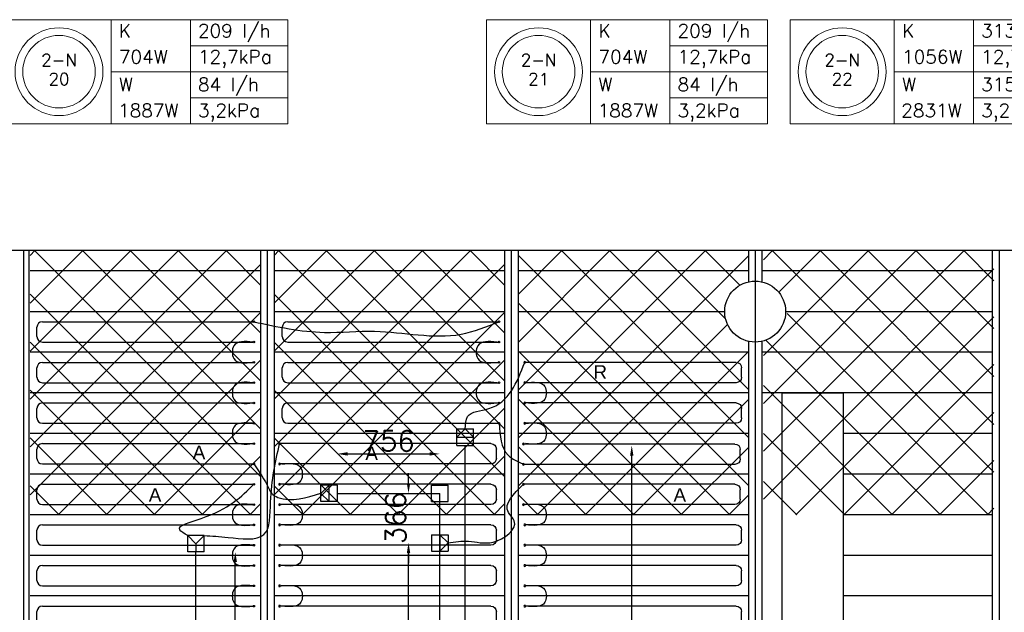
# Model space of a CAD drawing. Extents: x 7383 to 741080, y -570072 to -203000.
# Tile 42 of 43: x 504610 to 511876, y -278773 to -274398. Entities that reach past the tile are written whole.
import ezdxf
from ezdxf.enums import TextEntityAlignment as Align

# ---------------------------------------------------------------- set-up
doc = ezdxf.new("R2010")
doc.units = 0
doc.header["$LTSCALE"] = 25
doc.layers.get('0').update_dxf_attribs({"linetype": 'CONTINUOUS'})
doc.layers.get('DEFPOINTS').update_dxf_attribs({"linetype": 'CONTINUOUS'})
for name, color, linetype in [('000Vermogens2', 7, 'CONTINUOUS'), ('KP-bandraster', 5, 'CONTINUOUS'), ('KP-koppelingen', 6, 'CONTINUOUS'), ('KP-leidingen(aanvoer)', 5, 'CONTINUOUS'), ('KP-leidingen(retour)', 1, 'CONTINUOUS'), ('KP-lucht centreline', 2, 'CONTINUOUS'), ('KP-maatvoering', 7, 'CONTINUOUS'), ('KP-Oppervlak', 3, 'CONTINUOUS'), ('KP-panelen', 1, 'CONTINUOUS'), ('KP-registers', 4, 'CONTINUOUS'), ('KP-slangen', 7, 'CONTINUOUS'), ('KP-tekst', 7, 'CONTINUOUS')]:
    doc.layers.add(name, color=color, linetype=linetype)
doc.layers.add('KP-Aluminium', color=8, linetype='CONTINUOUS', lineweight=18)
doc.styles.add('arial', font='ARIAL.TTF')
doc.styles.add('VERWOL-1', font='ROMANS.SHX')
doc.dimstyles.new('MARTIN', dxfattribs={"dimscale": 0, "dimtxt": 50, "dimasz": 75, "dimexe": 4, "dimexo": 4, "dimgap": 20, "dimtad": 1, "dimdec": 0, "dimrnd": 0.01, "dimzin": 1, "dimdsep": 46, "dimtxsty": 'VERWOL-1', "dimcen": -25, "dimdle": 1, "dimclrd": 7, "dimclre": 2, "dimclrt": 7, "dimadec": 0, "dimazin": 0, "dimtfac": 1, "dimtdec": 0, "dimtix": 1, "dimtofl": 0, "dimtmove": 0, "dimatfit": 3, "dimldrblk": 'OBLIQUE', "dimfxl": 0, "dimtvp": 33.333333, "dimtolj": 1, "dimtzin": 1, "dimarcsym": 0})
pattern_1 = [(45, (306907.47, -39046.92), (-176.7767, 176.7767), []), (135, (306907.47, -39046.92), (-176.7767, -176.7767), [])]

# ---------------------------------------------------------------- blocks, each defined once
blk = doc.blocks.new('Register A')
at = {"layer": 'KP-registers', "linetype": 'Continuous'}
for p, q in [((90, 225), (1644, 225)), ((50, 115), (50, 185)), ((90, 75), (1644, 75))]:
    blk.add_line(p, q, dxfattribs=at)
for centre in [(1650, 225), (1650, 75)]:
    blk.add_circle(centre, 6, dxfattribs=at)
for centre, start, end in [((90, 185), 90, 180), ((90, 115), 180, 270)]:
    blk.add_arc(centre, 40, start, end, dxfattribs=at)
blk = doc.blocks.new('*D1588')
at = {"layer": 'DEFPOINTS', "color": 0, "linetype": 'Continuous', "transparency": 16777216}
for p in [(505910.7, -278327.5), (506201.2, -278327.5), (505910.7, -281317.8)]:
    blk.add_point(p, dxfattribs=at)
at = {"layer": 'KP-maatvoering', "color": 7, "linetype": 'Continuous', "lineweight": -2, "transparency": 16777216}
blk.add_line((506201.2, -281242.8), (506201.2, -278402.5), dxfattribs=at)
at = {"layer": 'KP-maatvoering', "color": 7, "linetype": 'Continuous', "transparency": 16777216}
for points in [[(506188.7, -278402.5), (506213.7, -278402.5), (506201.2, -278327.5)], [(506188.7, -281242.8), (506213.7, -281242.8), (506201.2, -281317.8)]]:
    blk.add_solid(points, dxfattribs=at)
at = {"layer": 'KP-maatvoering', "color": 7, "linetype": 'Continuous', "transparency": 16777216, "insert": (506106.2, -279822.6), "char_height": 150, "attachment_point": 5, "rotation": 90, "style": 'VERWOL-1'}
blk.add_mtext('\\A1;2990', dxfattribs=at)
blk = doc.blocks.new('_OBLIQUE')
at = {"color": 0, "linetype": 'ByBlock'}
blk.add_line((-0.5, -0.5), (0.5, 0.5), dxfattribs=at)
blk = doc.blocks.new('*D1592')
at = {"layer": 'DEFPOINTS', "color": 0, "linetype": 'Continuous', "transparency": 16777216}
for p in [(507897.9, -277540.8), (509126.9, -277540.8), (507958.7, -280901.8)]:
    blk.add_point(p, dxfattribs=at)
at = {"layer": 'KP-maatvoering', "color": 7, "linetype": 'Continuous', "lineweight": -2, "transparency": 16777216}
blk.add_line((509126.9, -280826.8), (509126.9, -277615.8), dxfattribs=at)
at = {"layer": 'KP-maatvoering', "color": 7, "linetype": 'Continuous', "transparency": 16777216}
for points in [[(509114.4, -277615.8), (509139.4, -277615.8), (509126.9, -277540.8)], [(509114.4, -280826.8), (509139.4, -280826.8), (509126.9, -280901.8)]]:
    blk.add_solid(points, dxfattribs=at)
at = {"layer": 'KP-maatvoering', "color": 7, "linetype": 'Continuous', "transparency": 16777216, "insert": (509031.9, -279221.3), "char_height": 150, "attachment_point": 5, "rotation": 90, "style": 'VERWOL-1'}
blk.add_mtext('\\A1;3361', dxfattribs=at)
blk = doc.blocks.new('*D1593')
at = {"layer": 'DEFPOINTS', "color": 0, "linetype": 'Continuous', "transparency": 16777216}
for p in [(507479.5, -278260.8), (507649.8, -278260.8), (507710.7, -281449.1)]:
    blk.add_point(p, dxfattribs=at)
at = {"layer": 'KP-maatvoering', "color": 7, "linetype": 'Continuous', "lineweight": -2, "transparency": 16777216}
blk.add_line((507479.5, -281374.1), (507479.5, -278335.8), dxfattribs=at)
at = {"layer": 'KP-maatvoering', "color": 7, "linetype": 'Continuous', "transparency": 16777216}
for points in [[(507467, -278335.8), (507492, -278335.8), (507479.5, -278260.8)], [(507467, -281374.1), (507492, -281374.1), (507479.5, -281449.1)]]:
    blk.add_solid(points, dxfattribs=at)
at = {"layer": 'KP-maatvoering', "color": 7, "linetype": 'Continuous', "transparency": 16777216, "insert": (507384.5, -279854.9), "char_height": 150, "attachment_point": 5, "rotation": 90, "style": 'VERWOL-1'}
blk.add_mtext('\\A1;3188', dxfattribs=at)
blk = doc.blocks.new('*D1594')
at = {"layer": 'DEFPOINTS', "color": 0, "linetype": 'Continuous', "transparency": 16777216}
for p in [(507649.9, -277894.8), (507479.5, -278260.8), (507649.8, -278260.8)]:
    blk.add_point(p, dxfattribs=at)
at = {"layer": 'KP-maatvoering', "color": 7, "linetype": 'Continuous', "lineweight": -2, "transparency": 16777216}
for p, q in [((507479.5, -277819.8), (507479.5, -277744.8)), ((507479.5, -278335.8), (507479.5, -278410.8))]:
    blk.add_line(p, q, dxfattribs=at)
at = {"layer": 'KP-maatvoering', "color": 7, "linetype": 'Continuous', "transparency": 16777216}
for points in [[(507467, -277819.8), (507492, -277819.8), (507479.5, -277894.8)], [(507467, -278335.8), (507492, -278335.8), (507479.5, -278260.8)]]:
    blk.add_solid(points, dxfattribs=at)
at = {"layer": 'KP-maatvoering', "color": 7, "linetype": 'Continuous', "transparency": 16777216, "insert": (507384.5, -278077.8), "char_height": 150, "attachment_point": 5, "rotation": 90, "style": 'VERWOL-1'}
blk.add_mtext('\\A1;366', dxfattribs=at)
blk = doc.blocks.new('*D1595')
at = {"layer": 'DEFPOINTS', "color": 0, "linetype": 'Continuous', "transparency": 16777216}
for p in [(507710.7, -277603.4), (507710.7, -277834), (506954.4, -277894.8)]:
    blk.add_point(p, dxfattribs=at)
at = {"layer": 'KP-maatvoering', "color": 7, "linetype": 'Continuous', "lineweight": -2, "transparency": 16777216}
blk.add_line((507029.4, -277603.4), (507635.7, -277603.4), dxfattribs=at)
at = {"layer": 'KP-maatvoering', "color": 7, "linetype": 'Continuous', "transparency": 16777216}
for points in [[(507029.4, -277590.9), (507029.4, -277615.9), (506954.4, -277603.4)], [(507635.7, -277590.9), (507635.7, -277615.9), (507710.7, -277603.4)]]:
    blk.add_solid(points, dxfattribs=at)
at = {"layer": 'KP-maatvoering', "color": 7, "linetype": 'Continuous', "transparency": 16777216, "insert": (507332.5, -277508.4), "char_height": 150, "attachment_point": 5, "style": 'VERWOL-1'}
blk.add_mtext('\\A1;756', dxfattribs=at)

msp = doc.modelspace()

# ---------------------------------------------------------------- hatches: boundary and pattern name
at = {"layer": 'KP-Aluminium', "linetype": 'Continuous'}
h = msp.add_hatch(dxfattribs=at)
h.set_pattern_fill('ANSI37', color=256, scale=2000)
h.set_pattern_definition(pattern_1)
h.paths.add_polyline_path([(506387.6, -276102.6), (504687.6, -276102.6), (504687.6, -276252.6), (506387.6, -276252.6)])
h.paths.add_polyline_path([(506387.6, -276252.6), (504687.6, -276252.6), (504687.6, -276552.6), (506387.6, -276552.6)])
h.paths.add_polyline_path([(506387.6, -276552.6), (504687.6, -276552.6), (504687.6, -276852.6), (506387.6, -276852.6)])
h.paths.add_polyline_path([(506387.6, -276852.6), (504687.6, -276852.6), (504687.6, -277152.6), (506387.6, -277152.6)])
h.paths.add_polyline_path([(506387.6, -277152.6), (504687.6, -277152.6), (504687.6, -277452.6), (506387.6, -277452.6)])
h.paths.add_polyline_path([(506387.6, -277452.6), (504687.6, -277452.6), (504687.6, -277752.6), (506387.6, -277752.6)])
h.paths.add_polyline_path([(506387.6, -277752.6), (504687.6, -277752.6), (504687.6, -278052.6), (506387.6, -278052.6)])
h = msp.add_hatch(dxfattribs=at)
h.set_pattern_fill('ANSI37', color=256, scale=2000)
h.set_pattern_definition([(45, (308707.47, -39046.92), (-176.7767, 176.7767), []), (135, (308707.47, -39046.92), (-176.7767, -176.7767), [])])
h.paths.add_polyline_path([(508187.6, -276102.6), (506487.6, -276102.6), (506487.6, -276252.6), (508187.6, -276252.6)])
h.paths.add_polyline_path([(508187.6, -276252.6), (506487.6, -276252.6), (506487.6, -276552.6), (508187.6, -276552.6)])
h.paths.add_polyline_path([(508187.6, -276552.6), (506487.6, -276552.6), (506487.6, -276852.6), (508187.6, -276852.6)])
h.paths.add_polyline_path([(508187.6, -276852.6), (506487.6, -276852.6), (506487.6, -277152.6), (508187.6, -277152.6)])
h.paths.add_polyline_path([(508187.6, -277152.6), (506487.6, -277152.6), (506487.6, -277452.6), (508187.6, -277452.6)])
h.paths.add_polyline_path([(508187.6, -277452.6), (506487.6, -277452.6), (506487.6, -277752.6), (508187.6, -277752.6)])
h.paths.add_polyline_path([(508187.6, -277752.6), (506487.6, -277752.6), (506487.6, -278052.6), (508187.6, -278052.6)])
h = msp.add_hatch(dxfattribs=at)
h.set_pattern_fill('ANSI37', color=256, scale=2000)
h.set_pattern_definition(pattern_1)
h.paths.add_polyline_path([(509987.6, -276102.6), (508287.6, -276102.6), (508287.6, -276252.6), (509987.6, -276252.6)])
h.paths.add_polyline_path([(509987.6, -276333.3), (509987.6, -276252.6), (508287.6, -276252.6), (508287.6, -276552.6), (509812.6, -276552.6, -0.350001)])
h.paths.add_polyline_path([(509812.6, -276552.6), (508287.6, -276552.6), (508287.6, -276852.6), (509987.6, -276852.6), (509987.6, -276772, -0.350001)])
h.paths.add_polyline_path([(509987.6, -276852.6), (508287.6, -276852.6), (508287.6, -277152.6), (509987.6, -277152.6)])
h.paths.add_polyline_path([(509987.6, -277152.6), (508287.6, -277152.6), (508287.6, -277452.6), (509987.6, -277452.6)])
h.paths.add_polyline_path([(509987.6, -277452.6), (508287.6, -277452.6), (508287.6, -277752.6), (509987.6, -277752.6)])
h.paths.add_polyline_path([(509987.6, -277752.6), (508287.6, -277752.6), (508287.6, -278052.6), (509987.6, -278052.6)])
h = msp.add_hatch(dxfattribs=at)
h.set_pattern_fill('ANSI37', color=256, scale=2000)
h.set_pattern_definition([(45, (314118.87, -39046.92), (-176.7767, 176.7767), []), (135, (314118.87, -39046.92), (-176.7767, -176.7767), [])])
h.paths.add_polyline_path([(511799, -276102.6), (510099, -276102.6), (510099, -276252.6), (511799, -276252.6)])
h.paths.add_polyline_path([(511799, -276252.6), (510099, -276252.6), (510099, -276333.3, -0.350001), (510274, -276552.6), (511799, -276552.6)])
h.paths.add_polyline_path([(511799, -276552.6), (510274, -276552.6, -0.350001), (510099, -276772), (510099, -276852.6), (511799, -276852.6)])
h.paths.add_polyline_path([(511799, -276852.6), (510099, -276852.6), (510099, -277152.6), (511799, -277152.6)])
h.paths.add_polyline_path([(511799, -277152.6), (510099, -277152.6), (510099, -277452.6), (511799, -277452.6)])
h.paths.add_polyline_path([(511799, -277452.6), (510099, -277452.6), (510099, -277752.6), (511799, -277752.6)])
h.paths.add_polyline_path([(511799, -277752.6), (510099, -277752.6), (510099, -278052.6), (511799, -278052.6)])

# ---------------------------------------------------------------- linework, layer by layer
at = {"layer": '000Vermogens2', "linetype": 'Continuous', "lineweight": 0}
for p, q in [((504516.4, -274397.6), (506589.2, -274397.6)), ((505284.2, -274397.6), (505284.2, -275165.4)), ((505869.5, -274781.5), (505869.5, -274397.6)), ((506589.2, -274397.6), (506589.2, -275165.4)), ((508055.5, -274397.6), (508055.5, -275165.4)), ((508055.5, -274397.6), (510128.4, -274397.6)), ((508823.4, -274397.6), (508823.4, -275165.4)), ((509408.6, -274781.5), (509408.6, -274397.6)), ((510128.4, -274397.6), (510128.4, -275165.4)), ((510296, -274397.6), (510296, -275165.4)), ((510296, -274397.6), (512368.9, -274397.6)), ((511063.9, -274397.6), (511063.9, -275165.4)), ((511649.1, -274781.5), (511649.1, -274397.6)), ((505869.5, -274589.5), (506589.2, -274589.5)), ((509408.6, -274589.5), (510128.4, -274589.5)), ((511649.1, -274589.5), (512368.9, -274589.5)), ((505284.2, -274781.5), (506589.2, -274781.5)), ((505869.5, -274781.5), (505869.5, -275165.4)), ((508823.4, -274781.5), (510128.4, -274781.5)), ((509408.6, -274781.5), (509408.6, -275165.4)), ((511063.9, -274781.5), (512368.9, -274781.5)), ((511649.1, -274781.5), (511649.1, -275165.4)), ((505869.5, -274973.5), (506589.2, -274973.5)), ((509408.6, -274973.5), (510128.4, -274973.5)), ((511649.1, -274973.5), (512368.9, -274973.5)), ((504516.4, -275165.4), (506589.2, -275165.4)), ((508055.5, -275165.4), (510128.4, -275165.4)), ((510296, -275165.4), (512368.9, -275165.4))]:
    msp.add_line(p, q, dxfattribs=at)
for centre, radius in [((504900.3, -274781.5), 324.2), ((508439.4, -274781.5), 324.2), ((510679.9, -274781.5), 324.2), ((504900.3, -274781.5), 267.6), ((508439.4, -274781.5), 267.6), ((510679.9, -274781.5), 267.6)]:
    msp.add_circle(centre, radius, dxfattribs=at)
at = {"layer": 'KP-bandraster', "linetype": 'Continuous'}
for p, q in [((504677.6, -276102.6), (504677.6, -283602.6)), ((506387.6, -276102.6), (506387.6, -283602.6)), ((506487.6, -276102.6), (506487.6, -283602.6)), ((508187.6, -276102.6), (508187.6, -283602.6)), ((508287.6, -276102.6), (508287.6, -283602.6)), ((509987.6, -276102.6), (509987.6, -276333.3)), ((510087.6, -276102.6), (510087.6, -276333.3)), ((511787.6, -276102.6), (511787.6, -283602.6)), ((509987.6, -276772), (509987.6, -282933.3)), ((510087.6, -276772), (510087.6, -282933.3))]:
    msp.add_line(p, q, dxfattribs=at)
msp.add_circle((510037.6, -276552.6), 225, dxfattribs=at)
at = {"layer": 'KP-koppelingen', "linetype": 'Continuous'}
for p, q in [((507837, -277419.2), (507958.6, -277419.1)), ((507837.1, -277540.9), (507837, -277419.2)), ((507897.8, -277419.2), (507837, -277480.1)), ((507837, -277480.1), (507958.7, -277479.9)), ((507958.7, -277479.9), (507897.8, -277419.2)), ((507958.7, -277540.8), (507958.6, -277419.1)), ((507837.1, -277540.9), (507958.7, -277540.8)), ((506954.3, -277834), (506832.7, -277834)), ((506832.8, -277955.7), (506832.7, -277834)), ((506893.5, -277834), (506832.7, -277894.8)), ((506893.6, -277955.6), (506893.5, -277834)), ((506954.4, -277955.6), (506954.3, -277834)), ((507649.9, -277955.6), (507649.9, -277834)), ((507649.9, -277834), (507771.5, -277834)), ((507771.5, -277955.6), (507771.5, -277834)), ((506832.7, -277894.8), (506893.6, -277955.6)), ((506954.4, -277955.6), (506832.8, -277955.7)), ((507649.9, -277955.6), (507771.5, -277955.6)), ((505849.9, -278327.5), (505849.9, -278205.8)), ((505971.6, -278205.9), (505849.9, -278205.8)), ((505849.9, -278205.8), (505910.7, -278266.7)), ((505910.7, -278266.7), (505971.6, -278205.9)), ((505971.5, -278327.5), (505971.6, -278205.9)), ((507649.8, -278200), (507771.4, -278199.9)), ((507649.8, -278200), (507649.8, -278321.6)), ((507710.6, -278200), (507710.7, -278321.6)), ((507771.5, -278260.8), (507710.6, -278200)), ((507771.4, -278199.9), (507771.5, -278321.6)), ((505910.7, -278266.7), (505910.7, -278327.5)), ((507710.7, -278321.6), (507771.5, -278260.8)), ((505971.5, -278327.5), (505849.9, -278327.5)), ((507649.8, -278321.6), (507771.5, -278321.6))]:
    msp.add_line(p, q, dxfattribs=at)
at = {"layer": 'KP-leidingen(aanvoer)', "linetype": 'Continuous'}
for p, q in [((506954.4, -277894.8), (507710.7, -277894.8)), ((507710.7, -281449.1), (507710.7, -277894.8)), ((505910.7, -281317.8), (505910.7, -278327.5))]:
    msp.add_line(p, q, dxfattribs=at)
at = {"layer": 'KP-leidingen(retour)', "linetype": 'Continuous'}
msp.add_line((507897.9, -281261.9), (507897.9, -277540.8), dxfattribs=at)
at = {"layer": 'KP-lucht centreline', "linetype": 'Continuous'}
for p, q in [((504637.6, -276102.6), (504637.6, -283602.6)), ((506437.6, -276102.6), (506437.6, -283602.6)), ((508237.6, -276102.6), (508237.6, -283602.6)), ((510037.6, -276102.6), (510037.6, -283602.6)), ((511837.6, -276102.6), (511837.6, -283602.6))]:
    msp.add_line(p, q, dxfattribs=at)
at = {"layer": 'KP-Oppervlak', "linetype": 'Continuous'}
for p, q in [((517687.6, -276102.6), (448387.6, -276102.6)), ((510237.6, -277152.6), (510687.6, -277152.6)), ((510237.6, -279802.6), (510237.6, -277152.6)), ((510687.6, -277152.6), (510687.6, -279802.6))]:
    msp.add_line(p, q, dxfattribs=at)
at = {"layer": 'KP-panelen', "linetype": 'Continuous'}
for p, q in [((506387.6, -276252.6), (504687.6, -276252.6)), ((508187.6, -276252.6), (506487.6, -276252.6)), ((509987.6, -276252.6), (508287.6, -276252.6)), ((511787.6, -276252.6), (510087.6, -276252.6)), ((504687.6, -276552.6), (506387.6, -276552.6)), ((506487.6, -276552.6), (508187.6, -276552.6)), ((508287.6, -276552.6), (509812.6, -276552.6)), ((510262.7, -276552.6), (511787.6, -276552.6)), ((506387.6, -276852.6), (504687.6, -276852.6)), ((508187.6, -276852.6), (506487.6, -276852.6)), ((509987.6, -276852.6), (508287.6, -276852.6)), ((511787.6, -276852.6), (510087.6, -276852.6)), ((506387.6, -277152.6), (504687.6, -277152.6)), ((508187.6, -277152.6), (506487.6, -277152.6)), ((509987.6, -277152.6), (508287.6, -277152.6)), ((511787.6, -277152.6), (510087.6, -277152.6)), ((506387.6, -277452.6), (504687.6, -277452.6)), ((508187.6, -277452.6), (506487.6, -277452.6)), ((509987.6, -277452.6), (508287.6, -277452.6)), ((511787.6, -277452.6), (510687.6, -277452.6)), ((506387.6, -277752.6), (504687.6, -277752.6)), ((508187.6, -277752.6), (506487.6, -277752.6)), ((509987.6, -277752.6), (508287.6, -277752.6)), ((511787.6, -277752.6), (510687.6, -277752.6)), ((506387.6, -278052.6), (504687.6, -278052.6)), ((508187.6, -278052.6), (506487.6, -278052.6)), ((509987.6, -278052.6), (508287.6, -278052.6)), ((511787.6, -278052.6), (510687.6, -278052.6)), ((506387.6, -278352.6), (504687.6, -278352.6)), ((508187.6, -278352.6), (506487.6, -278352.6)), ((509987.6, -278352.6), (508287.6, -278352.6)), ((511787.6, -278352.6), (510687.6, -278352.6)), ((506387.6, -278652.6), (504687.6, -278652.6)), ((508187.6, -278652.6), (506487.6, -278652.6)), ((509987.6, -278652.6), (508287.6, -278652.6)), ((511787.6, -278652.6), (510687.6, -278652.6))]:
    msp.add_line(p, q, dxfattribs=at)
at = {"layer": 'KP-slangen', "linetype": 'Continuous'}
for points in [[(506337.6, -276627.6), (506858.8, -276706.2), (507229.6, -276697.7), (507866.8, -276719.8), (508147.7, -276627.6)], [(506331.6, -276777.6), (506189.9, -276806.5), (506189.9, -276899.3), (506331.6, -276927.6)], [(508131.6, -276777.6), (507989.9, -276806.5), (507989.9, -276899.3), (508131.6, -276927.6)], [(507898.5, -277419.9), (507915, -277328), (508071.5, -277269), (508337.6, -276927.6)], [(506331.6, -277077.6), (506189.9, -277106.5), (506189.9, -277199.3), (506331.6, -277227.6)], [(508131.6, -277077.6), (507989.9, -277106.5), (507989.9, -277199.3), (508131.6, -277227.6)], [(508343.6, -277077.6), (508485.4, -277106.5), (508485.4, -277199.3), (508343.6, -277227.6)], [(506331.6, -277377.6), (506189.9, -277406.5), (506189.9, -277499.3), (506331.6, -277527.6)], [(508147.7, -277377.6), (508214.5, -277613.1), (508327.6, -277677.6)], [(508343.6, -277377.6), (508485.4, -277406.5), (508485.4, -277499.3), (508343.6, -277527.6)], [(505971.6, -278205.9), (506147.5, -278219.5), (506412.5, -278198.6), (506461.4, -277959.2), (506527.6, -277527.6)], [(506337.6, -277677.6), (506448, -277858.4), (506468.5, -277894.4), (506516.3, -277924.2), (506832.9, -277892.6)], [(506543.6, -277677.6), (506685.4, -277706.5), (506685.4, -277799.3), (506543.6, -277827.6)], [(505849.9, -278205.8), (505791.7, -278163.7), (505949.8, -278080.1), (506337.6, -277827.6)], [(507771.5, -278260.8), (507921.7, -278248.3), (508103.5, -278254.2), (508259.7, -278098.2), (508216.5, -278035), (508327.6, -277827.6)], [(506331.6, -277977.6), (506189.9, -278006.5), (506189.9, -278099.3), (506331.6, -278127.6)], [(506543.6, -277977.6), (506685.4, -278006.5), (506685.4, -278099.3), (506543.6, -278127.6)], [(508343.6, -277977.6), (508485.4, -278006.5), (508485.4, -278099.3), (508343.6, -278127.6)], [(506331.6, -278277.6), (506189.9, -278306.5), (506189.9, -278399.3), (506331.6, -278427.6)], [(506543.6, -278277.6), (506685.4, -278306.5), (506685.4, -278399.3), (506543.6, -278427.6)], [(508343.6, -278277.6), (508485.4, -278306.5), (508485.4, -278399.3), (508343.6, -278427.6)], [(506331.6, -278577.6), (506189.9, -278606.5), (506189.9, -278699.3), (506331.6, -278727.6)], [(506543.6, -278577.6), (506685.4, -278606.5), (506685.4, -278699.3), (506543.6, -278727.6)], [(508343.6, -278577.6), (508485.4, -278606.5), (508485.4, -278699.3), (508343.6, -278727.6)]]:
    msp.add_spline(points, degree=3, dxfattribs=at)

# ---------------------------------------------------------------- block references
at = {"layer": 'KP-registers', "linetype": 'Continuous'}
for p in [(504687.6, -276852.6), (506497.7, -276852.6), (504687.6, -277152.6), (506497.7, -277152.6), (504687.6, -277452.6), (506497.7, -277452.6), (504687.6, -277752.6), (504687.6, -278052.6), (504687.6, -278352.6), (504687.6, -278652.6), (504687.6, -278952.6)]:
    msp.add_blockref('Register A', p, dxfattribs=at)
at = {"layer": 'KP-registers', "linetype": 'Continuous', "xscale": -1}
for p in [(509987.6, -277152.6), (509987.6, -277452.6), (508177.6, -277752.6), (509977.6, -277755.9), (508177.6, -278052.6), (509977.6, -278052.6), (508177.6, -278352.6), (509987.6, -278352.6), (508177.6, -278652.6), (509987.6, -278652.6), (508177.6, -278952.6), (509987.6, -278952.6)]:
    msp.add_blockref('Register A', p, dxfattribs=at)

# ---------------------------------------------------------------- texts
at = {"layer": '000Vermogens2', "linetype": 'Continuous', "lineweight": 0, "style": 'VERWOL-1'}
for s, p in [('K', (505342, -274529.6)), ('209 l/h', (505925.7, -274529.6)), ('K', (508881.1, -274529.6)), ('209 l/h', (509464.9, -274529.6)), ('K', (511121.6, -274529.6)), ('313 l/h', (511705.4, -274529.6)), ('704W', (505342, -274721.6)), ('12,7kPa', (505925.7, -274721.6)), ('704W', (508881.1, -274721.6)), ('12,7kPa', (509464.9, -274721.6)), ('1056W', (511121.6, -274721.6)), ('12,7kPa', (511705.4, -274721.6)), ('W', (505342, -274925.9)), ('84 l/h', (505925.7, -274925.9)), ('W', (508881.1, -274925.9)), ('84 l/h', (509464.9, -274925.9)), ('W', (511121.6, -274925.9)), ('315 l/h', (511705.4, -274925.9)), ('3,2kPa', (505925.7, -275117.9)), ('3,2kPa', (509464.9, -275117.9)), ('3,2 kPa', (511705.4, -275117.9)), ('1887W', (505335.9, -275117.9)), ('1887W', (508875, -275117.9)), ('2831W', (511115.5, -275117.9))]:
    msp.add_text(s, height=100, dxfattribs=at).set_placement(p)
for s, p in [('2-N', (504900.3, -274694.9)), ('2-N', (508439.4, -274694.9)), ('2-N', (510679.9, -274694.9)), ('20', (504900.3, -274836.6)), ('21', (508439.4, -274836.6)), ('22', (510679.9, -274836.6))]:
    msp.add_text(s, height=90, dxfattribs=at).set_placement(p, align=Align.MIDDLE_CENTER)
at = {"layer": 'KP-tekst', "linetype": 'Continuous', "char_height": 100, "attachment_point": 5, "style": 'arial'}
for s, insert in [('\\A1;R', (508894.2, -276998.4)), ('\\A1;A', (505933.4, -277592.5)), ('\\A1;A', (507207.3, -277599.3)), ('\\A1;A', (505609, -277906.6)), ('\\A1;A', (509481.4, -277906.6))]:
    msp.add_mtext(s, dxfattribs=dict(at, insert=insert))

# ---------------------------------------------------------------- dimensions: what is measured, and where the dimension line sits
at = {"layer": 'KP-maatvoering', "linetype": 'Continuous'}
dim = msp.add_linear_dim(base=(507710.7, -277603.4), p1=(506954.4, -277894.8), p2=(507710.7, -277834), dimstyle='MARTIN', override={"dimscale": 1, "dimtxt": 150, "dimse1": 1, "dimse2": 1}, dxfattribs=at)
dim.commit()
dim.dimension.update_dxf_attribs({"geometry": '*D1595', "text_midpoint": (507332.5, -277508.4)})
for base, p1, p2, picture, middle in [((509126.9, -277540.8), (507958.7, -280901.8), (507897.9, -277540.8), '*D1592', (509031.9, -279221.3)), ((507479.5, -278260.8), (507649.9, -277894.8), (507649.8, -278260.8), '*D1594', (507384.5, -278077.8)), ((507479.5, -278260.8), (507710.7, -281449.1), (507649.8, -278260.8), '*D1593', (507384.5, -279854.9)), ((506201.2, -278327.5), (505910.7, -281317.8), (505910.7, -278327.5), '*D1588', (506106.2, -279822.6))]:
    dim = msp.add_linear_dim(base=base, p1=p1, p2=p2, angle=90, dimstyle='MARTIN', override={"dimscale": 1, "dimtxt": 150, "dimse1": 1, "dimse2": 1}, dxfattribs=at)
    dim.commit()
    dim.dimension.update_dxf_attribs({"geometry": picture, "text_midpoint": middle})

doc.saveas('drawing.dxf')
